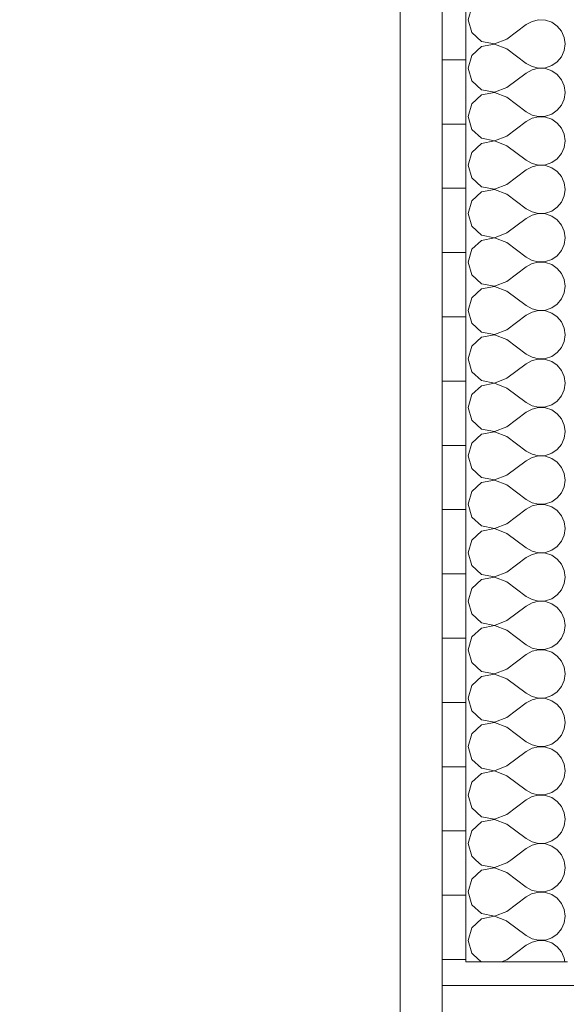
# Model space of a CAD drawing. Header units: millimetres. Extents: x 74467 to 235410, y -65 to 114857.
# Tile 247 of 256: x 130899 to 131409, y 78858 to 79777. Entities that reach past the tile are written whole.
import ezdxf
from ezdxf.enums import TextEntityAlignment as Align

# ---------------------------------------------------------------- set-up
doc = ezdxf.new("R2010")
doc.units = ezdxf.units.MM
doc.header["$MEASUREMENT"] = 0
doc.linetypes.add('Katkend topelt', pattern=[1093.611073, 529.166651, -211.666656, 141.111112, -211.666656])
doc.linetypes.add('Wipeout_Contour', pattern=[1000, 0, -1000])
for name, color, linetype in [('00 Teljed.AR', 7, 'Continuous'), ('1235 Vahelaed.AR', 7, 'Continuous'), ('1311 Siseseinad.AR', 7, 'Continuous'), ('1331 Sisseehitatud sisustus.SA', 7, 'Continuous'), ('9350 Netopind.AR', 7, 'Continuous')]:
    doc.layers.add(name, color=color, linetype=linetype)
doc.styles.add('GENERATED_STYLE_3', font='txt')
pattern_1 = [(0, (0, 0), (0, 60.000002), [])]

# ---------------------------------------------------------------- blocks, each defined once
blk = doc.blocks.new('Slab_10_1', base_point=(128802.64, 95485.88))
at = {"color": 254, "linetype": 'Wipeout_Contour', "lineweight": 0, "ltscale": 4067564.723943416}
blk.add_wipeout([(133132.64, 95485.88), (128802.64, 95485.88), (128802.64, 94875.88), (129442.64, 94875.88), (129442.64, 71245.88), (132092.64, 71245.88), (132092.64, 71435.88), (131422.64, 71435.88), (131422.64, 72655.88), (132092.64, 72655.88), (132092.64, 79005.88), (131422.64, 79005.88), (131422.64, 81405.88), (132092.64, 81405.88), (132092.64, 82085.88), (132092.64, 85255.88), (131422.64, 85255.88), (131422.64, 87655.88), (132092.64, 87655.88), (132092.64, 90055.88), (131422.64, 90055.88), (131422.64, 90625.88), (131292.64, 90625.88), (131292.64, 90815.88), (131292.64, 93185.88), (133132.64, 93185.88)], dxfattribs=at).dxf.layer = '1235 Vahelaed.AR'
blk = doc.blocks.new('Liikumisruum_RG 103_3_1', base_point=(96460.37, 94557.02))
at = {"layer": '9350 Netopind.AR', "color": 7, "linetype": 'Continuous', "lineweight": 13, "flags": 128}
blk.add_lwpolyline([(129702.65, 93185.88), (129702.64, 71235.88), (123739.64, 71235.88), (123739.64, 69725.88), (129705.64, 69725.88), (129705.63, 67676.78), (132092.64, 67651.09), (132092.64, 69545.88), (131292.64, 69545.88), (131292.64, 72785.88), (132092.64, 72785.88), (132092.64, 78875.88), (131292.64, 78875.88), (131292.64, 81535.88), (132092.64, 81535.88), (132092.64, 85125.88), (131292.64, 85125.88), (131292.64, 87785.88), (132092.64, 87785.88), (132092.64, 89925.88), (131292.64, 89925.88), (131292.64, 93195.88)], dxfattribs=at)
blk = doc.blocks.new('*X928')
at = {"layer": '1311 Siseseinad.AR', "color": 252, "linetype": 'Continuous', "lineweight": 13, "true_color": 0x8c8d8c}
for p, q in [((131407.38, 78985.71), (131406.78, 78990.02)), ((131404, 78973.82), (131406.52, 78979.53)), ((131406.52, 78979.53), (131407.38, 78985.71)), ((131394.88, 78965.48), (131400.02, 78969.02)), ((131400.02, 78969.02), (131404, 78973.82)), ((131382.73, 78963), (131378.87, 78962.11)), ((131380.47, 78963.71), (131382.73, 78963.19)), ((131382.73, 78963.19), (131388.96, 78963.49)), ((131388.96, 78962.7), (131382.73, 78963)), ((131388.96, 78963.49), (131394.88, 78965.48)), ((131394.88, 78960.71), (131388.96, 78962.7)), ((131400.02, 78957.17), (131394.88, 78960.71)), ((131404, 78952.37), (131400.02, 78957.17)), ((131406.52, 78946.66), (131404, 78952.37)), ((131407.38, 78940.48), (131406.52, 78946.66)), ((131353.1, 78935.95), (131352.82, 78936.06)), ((131353.1, 78935.95), (131371.19, 78922.38)), ((131404, 78928.58), (131406.52, 78934.3)), ((131406.52, 78934.3), (131407.38, 78940.48)), ((131394.88, 78920.25), (131400.02, 78923.78)), ((131400.02, 78923.78), (131404, 78928.58)), ((131371.19, 78922.38), (131376.65, 78919.36)), ((131376.65, 78916.35), (131371.19, 78913.33)), ((131376.65, 78919.36), (131382.73, 78917.95)), ((131382.73, 78917.77), (131376.65, 78916.35)), ((131382.73, 78917.95), (131388.96, 78918.25)), ((131388.96, 78917.46), (131382.73, 78917.77)), ((131388.96, 78918.25), (131394.88, 78920.25)), ((131394.88, 78915.47), (131388.96, 78917.46)), ((131400.02, 78911.93), (131394.88, 78915.47)), ((131321.56, 78904.8), (131329.13, 78897.88)), ((131353.1, 78899.76), (131371.19, 78913.33)), ((131404, 78907.13), (131400.02, 78911.93)), ((131406.52, 78901.42), (131404, 78907.13)), ((131348.2, 78897.88), (131353.1, 78899.76)), ((131407.01, 78897.88), (131406.52, 78901.42))]:
    blk.add_line(p, q, dxfattribs=at)
blk = doc.blocks.new('*X929')
at = {"layer": '1311 Siseseinad.AR', "color": 252, "linetype": 'Continuous', "lineweight": 13, "true_color": 0x8c8d8c}
for p, q in [((131320.28, 79789.27), (131316.91, 79777.38)), ((131316.91, 79777.38), (131320.28, 79765.49)), ((131353.1, 79759.29), (131371.19, 79772.86)), ((131376.65, 79775.88), (131371.19, 79772.86)), ((131382.73, 79777.29), (131376.65, 79775.88)), ((131388.96, 79776.99), (131382.73, 79777.29)), ((131394.88, 79774.99), (131388.96, 79776.99)), ((131400.02, 79771.46), (131394.88, 79774.99)), ((131404, 79766.65), (131400.02, 79771.46)), ((131320.28, 79765.49), (131329.41, 79757.15)), ((131406.52, 79760.94), (131404, 79766.65)), ((131407.38, 79754.76), (131406.52, 79760.94)), ((131329.41, 79752.37), (131320.28, 79744.03)), ((131329.41, 79757.15), (131341.56, 79754.85)), ((131341.56, 79754.67), (131329.41, 79752.37)), ((131341.56, 79754.85), (131353.1, 79759.29)), ((131353.1, 79750.24), (131341.56, 79754.67)), ((131406.52, 79748.58), (131407.38, 79754.76)), ((131320.28, 79744.03), (131316.91, 79732.14)), ((131353.1, 79750.24), (131371.19, 79736.67)), ((131400.02, 79738.07), (131404, 79742.87)), ((131404, 79742.87), (131406.52, 79748.58)), ((131316.91, 79732.14), (131320.28, 79720.25)), ((131371.19, 79736.67), (131376.65, 79733.65)), ((131376.65, 79733.65), (131382.73, 79732.23)), ((131382.73, 79732.05), (131376.65, 79730.64)), ((131382.73, 79732.23), (131388.96, 79732.54)), ((131388.96, 79731.75), (131382.73, 79732.05)), ((131388.96, 79732.54), (131394.88, 79734.53)), ((131394.88, 79734.53), (131400.02, 79738.07)), ((131353.1, 79714.05), (131371.19, 79727.62)), ((131376.65, 79730.64), (131371.19, 79727.62)), ((131394.88, 79729.75), (131388.96, 79731.75)), ((131400.02, 79726.22), (131394.88, 79729.75)), ((131404, 79721.42), (131400.02, 79726.22)), ((131320.28, 79720.25), (131329.41, 79711.91)), ((131341.56, 79709.62), (131353.1, 79714.05)), ((131406.52, 79715.7), (131404, 79721.42)), ((131407.38, 79709.52), (131406.52, 79715.7)), ((131329.41, 79707.14), (131320.28, 79698.8)), ((131329.41, 79711.91), (131341.56, 79709.62)), ((131341.56, 79709.43), (131329.41, 79707.14)), ((131353.1, 79705), (131341.56, 79709.43)), ((131353.1, 79705), (131371.19, 79691.43)), ((131406.52, 79703.34), (131407.38, 79709.52)), ((131320.28, 79698.8), (131316.91, 79686.9)), ((131400.02, 79692.83), (131404, 79697.63)), ((131404, 79697.63), (131406.52, 79703.34)), ((131316.91, 79686.9), (131320.28, 79675.01)), ((131371.19, 79691.43), (131376.65, 79688.41)), ((131376.65, 79688.41), (131382.73, 79687)), ((131382.73, 79686.81), (131376.65, 79685.4)), ((131382.73, 79687), (131388.96, 79687.3)), ((131388.96, 79686.51), (131382.73, 79686.81)), ((131388.96, 79687.3), (131394.88, 79689.29)), ((131394.88, 79684.52), (131388.96, 79686.51)), ((131394.88, 79689.29), (131400.02, 79692.83)), ((131353.1, 79668.81), (131371.19, 79682.38)), ((131376.65, 79685.4), (131371.19, 79682.38)), ((131400.02, 79680.98), (131394.88, 79684.52)), ((131404, 79676.18), (131400.02, 79680.98)), ((131320.28, 79675.01), (131329.41, 79666.67)), ((131341.56, 79664.38), (131353.1, 79668.81)), ((131406.52, 79670.47), (131404, 79676.18)), ((131407.38, 79664.29), (131406.52, 79670.47)), ((131329.41, 79661.9), (131320.28, 79653.56)), ((131329.41, 79666.67), (131341.56, 79664.38)), ((131341.56, 79664.19), (131329.41, 79661.9)), ((131353.1, 79659.76), (131341.56, 79664.19)), ((131353.1, 79659.76), (131371.19, 79646.19)), ((131406.52, 79658.1), (131407.38, 79664.29)), ((131320.28, 79653.56), (131316.91, 79641.67)), ((131400.02, 79647.59), (131404, 79652.39)), ((131404, 79652.39), (131406.52, 79658.1)), ((131316.91, 79641.67), (131320.28, 79629.78)), ((131371.19, 79646.19), (131376.65, 79643.17)), ((131376.65, 79640.16), (131371.19, 79637.14)), ((131376.65, 79643.17), (131382.73, 79641.76)), ((131382.73, 79641.58), (131376.65, 79640.16)), ((131382.73, 79641.76), (131388.96, 79642.06)), ((131388.96, 79641.27), (131382.73, 79641.58)), ((131388.96, 79642.06), (131394.88, 79644.05)), ((131394.88, 79639.28), (131388.96, 79641.27)), ((131394.88, 79644.05), (131400.02, 79647.59)), ((131353.1, 79623.57), (131371.19, 79637.14)), ((131400.02, 79635.74), (131394.88, 79639.28)), ((131404, 79630.94), (131400.02, 79635.74)), ((131406.52, 79625.23), (131404, 79630.94)), ((131320.28, 79629.78), (131329.41, 79621.44)), ((131341.56, 79619.14), (131353.1, 79623.57)), ((131407.38, 79619.05), (131406.52, 79625.23)), ((131329.41, 79616.66), (131320.28, 79608.32)), ((131329.41, 79621.44), (131341.56, 79619.14)), ((131341.56, 79618.96), (131329.41, 79616.66)), ((131353.1, 79614.52), (131341.56, 79618.96)), ((131353.1, 79614.52), (131371.19, 79600.95)), ((131404, 79607.16), (131406.52, 79612.87)), ((131406.52, 79612.87), (131407.38, 79619.05)), ((131320.28, 79608.32), (131316.91, 79596.43)), ((131400.02, 79602.35), (131404, 79607.16)), ((131316.91, 79596.43), (131320.28, 79584.54)), ((131371.19, 79600.95), (131376.65, 79597.93)), ((131376.65, 79594.92), (131371.19, 79591.9)), ((131376.65, 79597.93), (131382.73, 79596.52)), ((131382.73, 79596.34), (131376.65, 79594.92)), ((131382.73, 79596.52), (131388.96, 79596.82)), ((131388.96, 79596.03), (131382.73, 79596.34)), ((131388.96, 79596.82), (131394.88, 79598.82)), ((131394.88, 79594.04), (131388.96, 79596.03)), ((131394.88, 79598.82), (131400.02, 79602.35)), ((131353.1, 79578.33), (131371.19, 79591.9)), ((131400.02, 79590.51), (131394.88, 79594.04)), ((131404, 79585.7), (131400.02, 79590.51)), ((131406.52, 79579.99), (131404, 79585.7)), ((131320.28, 79584.54), (131329.41, 79576.2)), ((131329.41, 79576.2), (131341.56, 79573.9)), ((131341.56, 79573.9), (131353.1, 79578.33)), ((131407.38, 79573.81), (131406.52, 79579.99)), ((131329.41, 79571.42), (131320.28, 79563.08)), ((131341.56, 79573.72), (131329.41, 79571.42)), ((131353.1, 79569.29), (131341.56, 79573.72)), ((131353.1, 79569.29), (131371.19, 79555.71)), ((131404, 79561.92), (131406.52, 79567.63)), ((131406.52, 79567.63), (131407.38, 79573.81)), ((131320.28, 79563.08), (131316.91, 79551.19)), ((131400.02, 79557.11), (131404, 79561.92)), ((131316.91, 79551.19), (131320.28, 79539.3)), ((131371.19, 79555.71), (131376.65, 79552.69)), ((131376.65, 79549.69), (131371.19, 79546.67)), ((131376.65, 79552.69), (131382.73, 79551.28)), ((131382.73, 79551.1), (131376.65, 79549.69)), ((131382.73, 79551.28), (131388.96, 79551.58)), ((131388.96, 79550.8), (131382.73, 79551.1)), ((131388.96, 79551.58), (131394.88, 79553.58)), ((131394.88, 79548.8), (131388.96, 79550.8)), ((131394.88, 79553.58), (131400.02, 79557.11)), ((131400.02, 79545.27), (131394.88, 79548.8)), ((131320.28, 79539.3), (131329.41, 79530.96)), ((131353.1, 79533.1), (131371.19, 79546.67)), ((131404, 79540.46), (131400.02, 79545.27)), ((131406.52, 79534.75), (131404, 79540.46)), ((131329.41, 79530.96), (131341.56, 79528.66)), ((131341.56, 79528.66), (131353.1, 79533.1)), ((131407.38, 79528.57), (131406.52, 79534.75)), ((131329.41, 79526.18), (131320.28, 79517.84)), ((131341.56, 79528.48), (131329.41, 79526.18)), ((131353.1, 79524.05), (131341.56, 79528.48)), ((131353.1, 79524.05), (131371.19, 79510.48)), ((131404, 79516.68), (131406.52, 79522.39)), ((131406.52, 79522.39), (131407.38, 79528.57)), ((131320.28, 79517.84), (131316.91, 79505.95)), ((131394.88, 79508.34), (131400.02, 79511.87)), ((131400.02, 79511.87), (131404, 79516.68)), ((131316.91, 79505.95), (131320.28, 79494.06)), ((131371.19, 79510.48), (131376.65, 79507.46)), ((131376.65, 79504.45), (131371.19, 79501.43)), ((131376.65, 79507.46), (131382.73, 79506.04)), ((131382.73, 79505.86), (131376.65, 79504.45)), ((131382.73, 79506.04), (131388.96, 79506.35)), ((131388.96, 79505.56), (131382.73, 79505.86)), ((131388.96, 79506.35), (131394.88, 79508.34)), ((131394.88, 79503.56), (131388.96, 79505.56)), ((131400.02, 79500.03), (131394.88, 79503.56)), ((131320.28, 79494.06), (131329.41, 79485.72)), ((131353.1, 79487.86), (131371.19, 79501.43)), ((131404, 79495.22), (131400.02, 79500.03)), ((131406.52, 79489.51), (131404, 79495.22)), ((131329.41, 79485.72), (131341.56, 79483.42)), ((131341.56, 79483.42), (131353.1, 79487.86)), ((131407.38, 79483.33), (131406.52, 79489.51)), ((131329.41, 79480.95), (131320.28, 79472.61)), ((131341.56, 79483.24), (131329.41, 79480.95)), ((131353.1, 79478.81), (131341.56, 79483.24)), ((131353.1, 79478.81), (131371.19, 79465.24)), ((131404, 79471.44), (131406.52, 79477.15)), ((131406.52, 79477.15), (131407.38, 79483.33)), ((131320.28, 79472.61), (131316.91, 79460.71)), ((131394.88, 79463.1), (131400.02, 79466.64)), ((131400.02, 79466.64), (131404, 79471.44)), ((131316.91, 79460.71), (131320.28, 79448.82)), ((131353.1, 79442.62), (131371.19, 79456.19)), ((131371.19, 79465.24), (131376.65, 79462.22)), ((131376.65, 79459.21), (131371.19, 79456.19)), ((131376.65, 79462.22), (131382.73, 79460.81)), ((131382.73, 79460.62), (131376.65, 79459.21)), ((131382.73, 79460.81), (131388.96, 79461.11)), ((131388.96, 79460.32), (131382.73, 79460.62)), ((131388.96, 79461.11), (131394.88, 79463.1)), ((131394.88, 79458.33), (131388.96, 79460.32)), ((131400.02, 79454.79), (131394.88, 79458.33)), ((131320.28, 79448.82), (131329.41, 79440.48)), ((131404, 79449.99), (131400.02, 79454.79)), ((131406.52, 79444.28), (131404, 79449.99)), ((131329.41, 79440.48), (131341.56, 79438.19)), ((131341.56, 79438), (131329.41, 79435.71)), ((131341.56, 79438.19), (131353.1, 79442.62)), ((131353.1, 79433.57), (131341.56, 79438)), ((131407.38, 79438.1), (131406.52, 79444.28)), ((131406.52, 79431.91), (131407.38, 79438.1)), ((131329.41, 79435.71), (131320.28, 79427.37)), ((131353.1, 79433.57), (131371.19, 79420)), ((131404, 79426.2), (131406.52, 79431.91)), ((131320.28, 79427.37), (131316.91, 79415.48)), ((131371.19, 79420), (131376.65, 79416.98)), ((131394.88, 79417.86), (131400.02, 79421.4)), ((131400.02, 79421.4), (131404, 79426.2)), ((131316.91, 79415.48), (131320.28, 79403.58)), ((131353.1, 79397.38), (131371.19, 79410.95)), ((131376.65, 79413.97), (131371.19, 79410.95)), ((131376.65, 79416.98), (131382.73, 79415.57)), ((131382.73, 79415.38), (131376.65, 79413.97)), ((131382.73, 79415.57), (131388.96, 79415.87)), ((131388.96, 79415.08), (131382.73, 79415.38)), ((131388.96, 79415.87), (131394.88, 79417.86)), ((131394.88, 79413.09), (131388.96, 79415.08)), ((131400.02, 79409.55), (131394.88, 79413.09)), ((131320.28, 79403.58), (131329.41, 79395.25)), ((131404, 79404.75), (131400.02, 79409.55)), ((131406.52, 79399.04), (131404, 79404.75)), ((131329.41, 79395.25), (131341.56, 79392.95)), ((131341.56, 79392.77), (131329.41, 79390.47)), ((131341.56, 79392.95), (131353.1, 79397.38)), ((131353.1, 79388.33), (131341.56, 79392.77)), ((131407.38, 79392.86), (131406.52, 79399.04)), ((131406.52, 79386.68), (131407.38, 79392.86)), ((131329.41, 79390.47), (131320.28, 79382.13)), ((131353.1, 79388.33), (131371.19, 79374.76)), ((131404, 79380.97), (131406.52, 79386.68)), ((131320.28, 79382.13), (131316.91, 79370.24)), ((131371.19, 79374.76), (131376.65, 79371.74)), ((131394.88, 79372.63), (131400.02, 79376.16)), ((131400.02, 79376.16), (131404, 79380.97)), ((131316.91, 79370.24), (131320.28, 79358.35)), ((131353.1, 79352.14), (131371.19, 79365.71)), ((131376.65, 79368.73), (131371.19, 79365.71)), ((131376.65, 79371.74), (131382.73, 79370.33)), ((131382.73, 79370.15), (131376.65, 79368.73)), ((131382.73, 79370.33), (131388.96, 79370.63)), ((131388.96, 79369.84), (131382.73, 79370.15)), ((131388.96, 79370.63), (131394.88, 79372.63)), ((131394.88, 79367.85), (131388.96, 79369.84)), ((131400.02, 79364.32), (131394.88, 79367.85)), ((131404, 79359.51), (131400.02, 79364.32)), ((131320.28, 79358.35), (131329.41, 79350.01)), ((131406.52, 79353.8), (131404, 79359.51)), ((131329.41, 79350.01), (131341.56, 79347.71)), ((131341.56, 79347.53), (131329.41, 79345.23)), ((131341.56, 79347.71), (131353.1, 79352.14)), ((131353.1, 79343.1), (131341.56, 79347.53)), ((131407.38, 79347.62), (131406.52, 79353.8)), ((131406.52, 79341.44), (131407.38, 79347.62)), ((131320.28, 79336.89), (131316.91, 79325)), ((131329.41, 79345.23), (131320.28, 79336.89)), ((131353.1, 79343.1), (131371.19, 79329.52)), ((131404, 79335.73), (131406.52, 79341.44)), ((131371.19, 79329.52), (131376.65, 79326.5)), ((131394.88, 79327.39), (131400.02, 79330.92)), ((131400.02, 79330.92), (131404, 79335.73)), ((131316.91, 79325), (131320.28, 79313.11)), ((131353.1, 79306.9), (131371.19, 79320.48)), ((131376.65, 79323.5), (131371.19, 79320.48)), ((131376.65, 79326.5), (131382.73, 79325.09)), ((131382.73, 79324.91), (131376.65, 79323.5)), ((131382.73, 79325.09), (131388.96, 79325.39)), ((131388.96, 79324.61), (131382.73, 79324.91)), ((131388.96, 79325.39), (131394.88, 79327.39)), ((131394.88, 79322.61), (131388.96, 79324.61)), ((131400.02, 79319.08), (131394.88, 79322.61)), ((131404, 79314.27), (131400.02, 79319.08)), ((131320.28, 79313.11), (131329.41, 79304.77)), ((131406.52, 79308.56), (131404, 79314.27)), ((131329.41, 79299.99), (131320.28, 79291.65)), ((131329.41, 79304.77), (131341.56, 79302.47)), ((131341.56, 79302.29), (131329.41, 79299.99)), ((131341.56, 79302.47), (131353.1, 79306.9)), ((131353.1, 79297.86), (131341.56, 79302.29)), ((131407.38, 79302.38), (131406.52, 79308.56)), ((131406.52, 79296.2), (131407.38, 79302.38)), ((131320.28, 79291.65), (131316.91, 79279.76)), ((131353.1, 79297.86), (131371.19, 79284.29)), ((131404, 79290.49), (131406.52, 79296.2)), ((131371.19, 79284.29), (131376.65, 79281.27)), ((131388.96, 79280.16), (131394.88, 79282.15)), ((131394.88, 79282.15), (131400.02, 79285.68)), ((131400.02, 79285.68), (131404, 79290.49)), ((131316.91, 79279.76), (131320.28, 79267.87)), ((131353.1, 79261.67), (131371.19, 79275.24)), ((131376.65, 79278.26), (131371.19, 79275.24)), ((131376.65, 79281.27), (131382.73, 79279.85)), ((131382.73, 79279.67), (131376.65, 79278.26)), ((131382.73, 79279.85), (131388.96, 79280.16)), ((131388.96, 79279.37), (131382.73, 79279.67)), ((131394.88, 79277.37), (131388.96, 79279.37)), ((131400.02, 79273.84), (131394.88, 79277.37)), ((131404, 79269.03), (131400.02, 79273.84)), ((131320.28, 79267.87), (131329.41, 79259.53)), ((131406.52, 79263.32), (131404, 79269.03)), ((131407.38, 79257.14), (131406.52, 79263.32)), ((131329.41, 79254.75), (131320.28, 79246.42)), ((131329.41, 79259.53), (131341.56, 79257.23)), ((131341.56, 79257.05), (131329.41, 79254.75)), ((131341.56, 79257.23), (131353.1, 79261.67)), ((131353.1, 79252.62), (131341.56, 79257.05)), ((131406.52, 79250.96), (131407.38, 79257.14)), ((131320.28, 79246.42), (131316.91, 79234.52)), ((131353.1, 79252.62), (131371.19, 79239.05)), ((131400.02, 79240.45), (131404, 79245.25)), ((131404, 79245.25), (131406.52, 79250.96)), ((131371.19, 79239.05), (131376.65, 79236.03)), ((131376.65, 79236.03), (131382.73, 79234.62)), ((131388.96, 79234.92), (131394.88, 79236.91)), ((131394.88, 79236.91), (131400.02, 79240.45)), ((131316.91, 79234.52), (131320.28, 79222.63)), ((131353.1, 79216.43), (131371.19, 79230)), ((131376.65, 79233.02), (131371.19, 79230)), ((131382.73, 79234.43), (131376.65, 79233.02)), ((131382.73, 79234.62), (131388.96, 79234.92)), ((131388.96, 79234.13), (131382.73, 79234.43)), ((131394.88, 79232.14), (131388.96, 79234.13)), ((131400.02, 79228.6), (131394.88, 79232.14)), ((131404, 79223.8), (131400.02, 79228.6)), ((131320.28, 79222.63), (131329.41, 79214.29)), ((131406.52, 79218.09), (131404, 79223.8)), ((131407.38, 79211.9), (131406.52, 79218.09)), ((131329.41, 79209.52), (131320.28, 79201.18)), ((131329.41, 79214.29), (131341.56, 79212)), ((131341.56, 79211.81), (131329.41, 79209.52)), ((131341.56, 79212), (131353.1, 79216.43)), ((131353.1, 79207.38), (131341.56, 79211.81)), ((131406.52, 79205.72), (131407.38, 79211.9)), ((131320.28, 79201.18), (131316.91, 79189.29)), ((131353.1, 79207.38), (131371.19, 79193.81)), ((131400.02, 79195.21), (131404, 79200.01)), ((131404, 79200.01), (131406.52, 79205.72)), ((131371.19, 79193.81), (131376.65, 79190.79)), ((131376.65, 79190.79), (131382.73, 79189.38)), ((131382.73, 79189.38), (131388.96, 79189.68)), ((131388.96, 79189.68), (131394.88, 79191.67)), ((131394.88, 79191.67), (131400.02, 79195.21)), ((131316.91, 79189.29), (131320.28, 79177.39)), ((131353.1, 79171.19), (131371.19, 79184.76)), ((131376.65, 79187.78), (131371.19, 79184.76)), ((131382.73, 79189.19), (131376.65, 79187.78)), ((131388.96, 79188.89), (131382.73, 79189.19)), ((131394.88, 79186.9), (131388.96, 79188.89)), ((131400.02, 79183.36), (131394.88, 79186.9)), ((131404, 79178.56), (131400.02, 79183.36)), ((131320.28, 79177.39), (131329.41, 79169.05)), ((131406.52, 79172.85), (131404, 79178.56)), ((131407.38, 79166.67), (131406.52, 79172.85)), ((131329.41, 79164.28), (131320.28, 79155.94)), ((131329.41, 79169.05), (131341.56, 79166.76)), ((131341.56, 79166.58), (131329.41, 79164.28)), ((131341.56, 79166.76), (131353.1, 79171.19)), ((131353.1, 79162.14), (131341.56, 79166.58)), ((131353.1, 79162.14), (131371.19, 79148.57)), ((131406.52, 79160.49), (131407.38, 79166.67)), ((131320.28, 79155.94), (131316.91, 79144.05)), ((131400.02, 79149.97), (131404, 79154.78)), ((131404, 79154.78), (131406.52, 79160.49)), ((131316.91, 79144.05), (131320.28, 79132.16)), ((131371.19, 79148.57), (131376.65, 79145.55)), ((131376.65, 79145.55), (131382.73, 79144.14)), ((131382.73, 79143.96), (131376.65, 79142.54)), ((131382.73, 79144.14), (131388.96, 79144.44)), ((131388.96, 79143.65), (131382.73, 79143.96)), ((131388.96, 79144.44), (131394.88, 79146.44)), ((131394.88, 79141.66), (131388.96, 79143.65)), ((131394.88, 79146.44), (131400.02, 79149.97)), ((131353.1, 79125.95), (131371.19, 79139.52)), ((131376.65, 79142.54), (131371.19, 79139.52)), ((131400.02, 79138.13), (131394.88, 79141.66)), ((131404, 79133.32), (131400.02, 79138.13)), ((131320.28, 79132.16), (131329.41, 79123.82)), ((131341.56, 79121.52), (131353.1, 79125.95)), ((131406.52, 79127.61), (131404, 79133.32)), ((131407.38, 79121.43), (131406.52, 79127.61)), ((131329.41, 79119.04), (131320.28, 79110.7)), ((131329.41, 79123.82), (131341.56, 79121.52)), ((131341.56, 79121.34), (131329.41, 79119.04)), ((131353.1, 79116.9), (131341.56, 79121.34)), ((131353.1, 79116.9), (131371.19, 79103.33)), ((131406.52, 79115.25), (131407.38, 79121.43)), ((131320.28, 79110.7), (131316.91, 79098.81)), ((131400.02, 79104.73), (131404, 79109.54)), ((131404, 79109.54), (131406.52, 79115.25)), ((131316.91, 79098.81), (131320.28, 79086.92)), ((131371.19, 79103.33), (131376.65, 79100.31)), ((131376.65, 79100.31), (131382.73, 79098.9)), ((131382.73, 79098.72), (131376.65, 79097.31)), ((131382.73, 79098.9), (131388.96, 79099.2)), ((131388.96, 79098.42), (131382.73, 79098.72)), ((131388.96, 79099.2), (131394.88, 79101.2)), ((131394.88, 79096.42), (131388.96, 79098.42)), ((131394.88, 79101.2), (131400.02, 79104.73)), ((131353.1, 79080.71), (131371.19, 79094.29)), ((131376.65, 79097.31), (131371.19, 79094.29)), ((131400.02, 79092.89), (131394.88, 79096.42)), ((131404, 79088.08), (131400.02, 79092.89)), ((131320.28, 79086.92), (131329.41, 79078.58)), ((131341.56, 79076.28), (131353.1, 79080.71)), ((131406.52, 79082.37), (131404, 79088.08)), ((131407.38, 79076.19), (131406.52, 79082.37)), ((131329.41, 79073.8), (131320.28, 79065.46)), ((131329.41, 79078.58), (131341.56, 79076.28)), ((131341.56, 79076.1), (131329.41, 79073.8)), ((131353.1, 79071.67), (131341.56, 79076.1)), ((131353.1, 79071.67), (131371.19, 79058.1)), ((131406.52, 79070.01), (131407.38, 79076.19)), ((131320.28, 79065.46), (131316.91, 79053.57)), ((131400.02, 79059.49), (131404, 79064.3)), ((131404, 79064.3), (131406.52, 79070.01)), ((131316.91, 79053.57), (131320.28, 79041.68)), ((131371.19, 79058.1), (131376.65, 79055.08)), ((131376.65, 79052.07), (131371.19, 79049.05)), ((131376.65, 79055.08), (131382.73, 79053.66)), ((131382.73, 79053.48), (131376.65, 79052.07)), ((131382.73, 79053.66), (131388.96, 79053.97)), ((131388.96, 79053.18), (131382.73, 79053.48)), ((131388.96, 79053.97), (131394.88, 79055.96)), ((131394.88, 79051.18), (131388.96, 79053.18)), ((131394.88, 79055.96), (131400.02, 79059.49)), ((131353.1, 79035.48), (131371.19, 79049.05)), ((131400.02, 79047.65), (131394.88, 79051.18)), ((131404, 79042.84), (131400.02, 79047.65)), ((131406.52, 79037.13), (131404, 79042.84)), ((131320.28, 79041.68), (131329.41, 79033.34)), ((131341.56, 79031.04), (131353.1, 79035.48)), ((131407.38, 79030.95), (131406.52, 79037.13)), ((131329.41, 79028.56), (131320.28, 79020.22)), ((131329.41, 79033.34), (131341.56, 79031.04)), ((131341.56, 79030.86), (131329.41, 79028.56)), ((131353.1, 79026.43), (131341.56, 79030.86)), ((131353.1, 79026.43), (131371.19, 79012.86)), ((131404, 79019.06), (131406.52, 79024.77)), ((131406.52, 79024.77), (131407.38, 79030.95)), ((131320.28, 79020.22), (131316.91, 79008.33)), ((131400.02, 79014.26), (131404, 79019.06)), ((131316.91, 79008.33), (131320.28, 78996.44)), ((131371.19, 79012.86), (131376.65, 79009.84)), ((131376.65, 79006.83), (131371.19, 79003.81)), ((131376.65, 79009.84), (131382.73, 79008.42)), ((131382.73, 79008.24), (131376.65, 79006.83)), ((131382.73, 79008.42), (131388.96, 79008.73)), ((131388.96, 79007.94), (131382.73, 79008.24)), ((131388.96, 79008.73), (131394.88, 79010.72)), ((131394.88, 79005.95), (131388.96, 79007.94)), ((131394.88, 79010.72), (131400.02, 79014.26)), ((131400.02, 79002.41), (131394.88, 79005.95)), ((131356.62, 78992.88), (131371.19, 79003.81)), ((131404, 78997.61), (131400.02, 79002.41)), ((131406.09, 78992.88), (131404, 78997.61)), ((131320.28, 78996.44), (131324.18, 78992.88))]:
    blk.add_line(p, q, dxfattribs=at)
blk = doc.blocks.new('*X930')
at = {"layer": '1311 Siseseinad.AR', "color": 252, "linetype": 'Continuous', "lineweight": 13, "true_color": 0x8c8d8c}
for p, q in [((131324.18, 78992.88), (131329.41, 78988.1)), ((131329.41, 78988.1), (131341.56, 78985.81)), ((131341.56, 78985.81), (131353.1, 78990.24)), ((131353.1, 78990.24), (131356.62, 78992.88)), ((131406.52, 78991.9), (131406.09, 78992.88)), ((131406.78, 78990.02), (131406.52, 78991.9)), ((131329.41, 78983.33), (131320.28, 78974.99)), ((131341.56, 78985.62), (131329.41, 78983.33)), ((131353.1, 78981.19), (131341.56, 78985.62)), ((131353.1, 78981.19), (131371.19, 78967.62)), ((131320.28, 78974.99), (131316.91, 78963.1)), ((131316.91, 78963.1), (131320.28, 78951.2)), ((131371.19, 78967.62), (131376.65, 78964.6)), ((131376.65, 78961.59), (131371.19, 78958.57)), ((131376.65, 78964.6), (131380.47, 78963.71)), ((131378.87, 78962.11), (131376.65, 78961.59)), ((131320.28, 78951.2), (131329.41, 78942.86)), ((131353.1, 78945), (131371.19, 78958.57)), ((131329.41, 78942.86), (131341.56, 78940.57)), ((131341.56, 78940.57), (131353.1, 78945)), ((131329.41, 78938.09), (131320.28, 78929.75)), ((131341.56, 78940.38), (131329.41, 78938.09)), ((131352.82, 78936.06), (131341.56, 78940.38)), ((131320.28, 78929.75), (131316.91, 78917.86)), ((131316.91, 78917.86), (131320.28, 78905.97)), ((131320.28, 78905.97), (131321.56, 78904.8))]:
    blk.add_line(p, q, dxfattribs=at)
blk = doc.blocks.new('Wall_61_1', base_point=(131422.64, 81405.88))
at = {"layer": '1311 Siseseinad.AR', "linetype": 'Continuous', "lineweight": 13, "true_color": 0x8c8d8c}
h = blk.add_hatch(dxfattribs=at)
h.set_pattern_fill('Vineer_0001', color=252, style=0, pattern_type=2)
h.set_pattern_definition(pattern_1)
h.paths.add_polyline_path([(131314.64, 78897.88), (131314.64, 81513.88), (131292.64, 81513.88), (131292.64, 78897.88)])
h = blk.add_hatch(dxfattribs=at)
h.set_pattern_fill('Vineer_0001', color=252, style=0, pattern_type=2)
h.set_pattern_definition(pattern_1)
h.paths.add_polyline_path([(131314.64, 78897.88), (131292.64, 78875.88), (131314.64, 78875.88)])
h = blk.add_hatch(dxfattribs=at)
h.set_pattern_fill('Vineer_0001', color=252, style=0, pattern_type=2)
h.set_pattern_definition(pattern_1)
h.paths.add_polyline_path([(131292.64, 78875.88), (131314.64, 78897.88), (131292.64, 78897.88)])
at = {"layer": '1311 Siseseinad.AR', "color": 7, "linetype": 'Continuous', "lineweight": 15}
for p, q in [((131314.64, 81418.88), (131314.64, 78992.88)), ((131314.64, 78992.88), (131314.64, 78897.88)), ((131314.64, 78897.88), (131409.64, 78897.88))]:
    blk.add_line(p, q, dxfattribs=at)
at = {"layer": '1311 Siseseinad.AR', "color": 7, "linetype": 'Continuous', "lineweight": 15, "flags": 128}
blk.add_lwpolyline([(131292.64, 81513.88), (131292.64, 78875.88)], dxfattribs=at)
at = {"layer": '1311 Siseseinad.AR', "color": 7, "linetype": 'Continuous', "lineweight": 13, "flags": 128}
blk.add_lwpolyline([(131292.64, 78875.88), (131314.64, 78875.88)], dxfattribs=at)
at = {"layer": '1311 Siseseinad.AR', "color": 7, "lineweight": 15}
for name in ['*X929', '*X930', '*X928']:
    blk.add_blockref(name, (0, 0), dxfattribs=at)
blk = doc.blocks.new('Wall_62_1', base_point=(131422.64, 79005.88))
at = {"layer": '1311 Siseseinad.AR', "linetype": 'Continuous', "lineweight": 13, "true_color": 0x8c8d8c}
h = blk.add_hatch(dxfattribs=at)
h.set_pattern_fill('Vineer_0001', color=252, style=0, pattern_type=2)
h.set_pattern_definition(pattern_1)
h.paths.add_polyline_path([(131314.64, 78875.88), (132092.64, 78875.88), (132092.64, 78897.88), (131314.64, 78897.88)])
at = {"layer": '1311 Siseseinad.AR', "color": 7, "linetype": 'Continuous', "lineweight": 15}
blk.add_line((131314.64, 78897.88), (131409.64, 78897.88), dxfattribs=at)
at = {"layer": '1311 Siseseinad.AR', "color": 7, "linetype": 'Continuous', "lineweight": 15, "flags": 128}
blk.add_lwpolyline([(131314.64, 78875.88), (132092.64, 78875.88)], dxfattribs=at)
blk = doc.blocks.new('Wall_329_1', base_point=(131292.64, 78075.88))
at = {"layer": '1331 Sisseehitatud sisustus.SA', "color": 253, "linetype": 'Continuous', "lineweight": 13, "true_color": 0xa5a6a4, "flags": 128}
for points in [[(131253.64, 81797.88), (131253.64, 78075.88)], [(131292.64, 78075.88), (131292.64, 81797.88)]]:
    blk.add_lwpolyline(points, dxfattribs=at)
blk = doc.blocks.new('Standard grid marker_2')
at = {"layer": '00 Teljed.AR', "color": 252, "linetype": 'Katkend topelt', "lineweight": 13, "true_color": 0x8c8d8c}
blk.add_line((6003.93, 0), (55057.57, 0), dxfattribs=at)
at = {"layer": '00 Teljed.AR', "color": 252, "lineweight": 13, "true_color": 0x8c8d8c, "style": 'GENERATED_STYLE_3'}
for tag, p in [('AC_MarkerText_1_0', (-54.29, -45.71)), ('AC_MarkerText_1_1', (61407.21, -45.71))]:
    blk.add_attdef(tag, text='', height=200, rotation=270, dxfattribs=at).set_placement(p, align=Align.TOP_CENTER)

msp = doc.modelspace()

# ---------------------------------------------------------------- block references
at = {"layer": '1235 Vahelaed.AR', "color": 7, "linetype": 'Continuous', "lineweight": 13}
msp.add_blockref('Slab_10_1', (128802.64, 95485.88), dxfattribs=at)

# ---------------------------------------------------------------- next in the draw order: linework, layer by layer
at = {"layer": '9350 Netopind.AR', "color": 7, "linetype": 'Continuous', "lineweight": 0, "true_color": 0xfaefc5, "flags": 128}
msp.add_lwpolyline([(129702.65, 93185.88), (129702.64, 71235.88), (123739.64, 71235.88), (123739.64, 69725.88), (129705.64, 69725.88), (129705.63, 67676.78), (132092.64, 67651.09), (132092.64, 69545.88), (131292.64, 69545.88), (131292.64, 72785.88), (132092.64, 72785.88), (132092.64, 78875.88), (131292.64, 78875.88), (131292.64, 81535.88), (132092.64, 81535.88), (132092.64, 85125.88), (131292.64, 85125.88), (131292.64, 87785.88), (132092.64, 87785.88), (132092.64, 89925.88), (131292.64, 89925.88), (131292.64, 93195.88)], dxfattribs=at)

# ---------------------------------------------------------------- next in the draw order: block references
at = {"layer": '00 Teljed.AR', "color": 7, "linetype": 'Continuous', "lineweight": 13, "zscale": 1000, "rotation": 90}
msp.add_blockref('Standard grid marker_2', (131292.64, 46889.58), dxfattribs=at)
at = {"layer": '1311 Siseseinad.AR', "color": 7, "lineweight": 15}
for name, p in [('Wall_61_1', (131422.64, 81405.88)), ('Wall_62_1', (131422.64, 79005.88))]:
    msp.add_blockref(name, p, dxfattribs=at)
at = {"layer": '1331 Sisseehitatud sisustus.SA', "color": 253, "lineweight": 13, "true_color": 0xa5a6a4}
msp.add_blockref('Wall_329_1', (131292.64, 78075.88), dxfattribs=at)
at = {"layer": '9350 Netopind.AR', "color": 7, "linetype": 'Continuous', "lineweight": 13}
msp.add_blockref('Liikumisruum_RG 103_3_1', (96460.37, 94557.02), dxfattribs=at)

doc.saveas('drawing.dxf')
